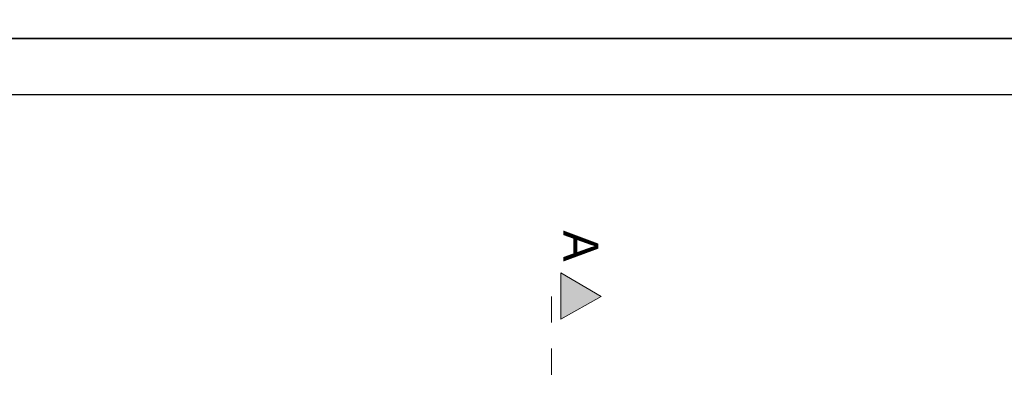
# Model space of a CAD drawing. Extents: x -438200 to -357500, y 15000 to 163871.
# Tile 71 of 148: x -421868 to -411234, y 85183 to 89298. Entities that reach past the tile are written whole.
import ezdxf
from ezdxf.lldxf.tags import DXFTag

# ---------------------------------------------------------------- set-up
doc = ezdxf.new("R2010")
doc.units = 0
doc.header["$MEASUREMENT"] = 0
doc.linetypes.add('Dashed', pattern=[564.444447, 282.222223, -282.222223])
for name, color, linetype in [('#podkład', 252, 'Continuous'), ('_TABELA', 7, 'Continuous'), ('IS_Opisy_działek_Therm', 7, 'SOLID')]:
    doc.layers.add(name, color=color, linetype=linetype)
doc.layers.add('INWENT OPISY_Nr_Pióra__21', color=252, linetype='Continuous', lineweight=9)
doc.layers.add('INWENT OPISY_Nr_Pióra__41', color=252, linetype='Continuous', lineweight=15)
doc.styles.add('GENERATED_STYLE_5', font='txt')
doc.styles.get("Standard").update_dxf_attribs({"font": 'arial.ttf', "width": 0.8, "bigfont": 'BIGFONT.SHX'})
tags = doc.linetypes.add('SOLID', pattern=[10, 10, 0]).pattern_tags.tags
tags[6:7] = [DXFTag(74, 4), DXFTag(75, 0), DXFTag(340, '0'), DXFTag(46, 0.0), DXFTag(50, 0.0), DXFTag(44, 0.0), DXFTag(45, 0.0)]
tags[4:5] = [DXFTag(74, 4), DXFTag(75, 0), DXFTag(340, '0'), DXFTag(46, 0.0), DXFTag(50, 0.0), DXFTag(44, 0.0), DXFTag(45, 0.0)]

# ---------------------------------------------------------------- blocks, each defined once
blk = doc.blocks.new('piętro')
at = {"layer": 'INWENT OPISY_Nr_Pióra__21', "linetype": 'Continuous'}
blk.add_hatch(color=252, dxfattribs=at).paths.add_polyline_path([(-415589, 68472), (-416025, 68227), (-416025, 68727)], flags=0)
at = {"layer": 'INWENT OPISY_Nr_Pióra__41', "color": 252, "linetype": 'Continuous'}
for p, q in [((-416025, 68227), (-416025, 68727)), ((-415589, 68472), (-416025, 68727)), ((-416025, 68227), (-415589, 68472))]:
    blk.add_line(p, q, dxfattribs=at)
at = {"layer": 'INWENT OPISY_Nr_Pióra__41', "color": 252, "linetype": 'Dashed'}
blk.add_line((-416125, 68472), (-416125, 67372), dxfattribs=at)
at = {"layer": 'INWENT OPISY_Nr_Pióra__21', "color": 252, "linetype": 'Continuous', "insert": (-415618, 69016), "char_height": 380, "attachment_point": 2, "rotation": 270, "style": 'GENERATED_STYLE_5'}
blk.add_mtext('{A}', dxfattribs=at)

msp = doc.modelspace()

# ---------------------------------------------------------------- block references
at = {"layer": '#podkład', "color": 3, "lineweight": 50}
msp.add_blockref('piętro', (0, 17835), dxfattribs=at)

# ---------------------------------------------------------------- texts
at = {"layer": 'IS_Opisy_działek_Therm', "color": 3, "lineweight": 50, "ltscale": 10, "char_height": 180, "rotation": 90}
for insert, attachment_point in [((-415515, 89298), 7), ((-415440, 89238), 7), ((-415440, 89238), 7), ((-415458, 89208), 1), ((-415469, 88201), 7), ((-415411, 88111), 1), ((-415394, 88141), 7), ((-415394, 88141), 7)]:
    msp.add_mtext('\\fArial|b0|i0;', dxfattribs=dict(at, insert=insert, attachment_point=attachment_point))
at = {"layer": 'IS_Opisy_działek_Therm', "color": 3, "lineweight": 50, "ltscale": 10, "char_height": 180}
for insert, attachment_point in [((-415760, 88128), 9), ((-415760, 88085), 3), ((-416165, 88053), 9), ((-416165, 88053), 9)]:
    msp.add_mtext('\\fArial|b0|i0;', dxfattribs=dict(at, insert=insert, attachment_point=attachment_point))

# ---------------------------------------------------------------- next in the draw order: linework, layer by layer
at = {"layer": '_TABELA', "color": 7}
msp.add_lwpolyline([(-438200, 89095), (-396200, 89095), (-438200, 89095), (-438200, 59395), (-396200, 59395), (-396200, 89095)], dxfattribs=at)
msp.add_lwpolyline([(-396800, 88485), (-435700, 88485), (-435700, 60005), (-396800, 60005)], close=True, dxfattribs=at)

# ---------------------------------------------------------------- next in the draw order: texts
at = {"layer": 'IS_Opisy_działek_Therm', "color": 3, "lineweight": 50, "ltscale": 10, "char_height": 180, "rotation": 90}
for insert, attachment_point in [((-419151, 86468), 9), ((-419094, 86468), 3), ((-419076, 86013), 9), ((-419076, 86013), 9), ((-419502, 85280), 9), ((-419444, 85280), 3)]:
    msp.add_mtext('\\fArial|b0|i0;', dxfattribs=dict(at, insert=insert, attachment_point=attachment_point))
at = {"layer": 'IS_Opisy_działek_Therm', "color": 3, "lineweight": 50, "ltscale": 10, "char_height": 180}
for insert, attachment_point in [((-417952, 85880), 9), ((-417952, 85836), 3), ((-418357, 85805), 9), ((-418357, 85805), 9)]:
    msp.add_mtext('\\fArial|b0|i0;', dxfattribs=dict(at, insert=insert, attachment_point=attachment_point))

doc.saveas('drawing.dxf')
